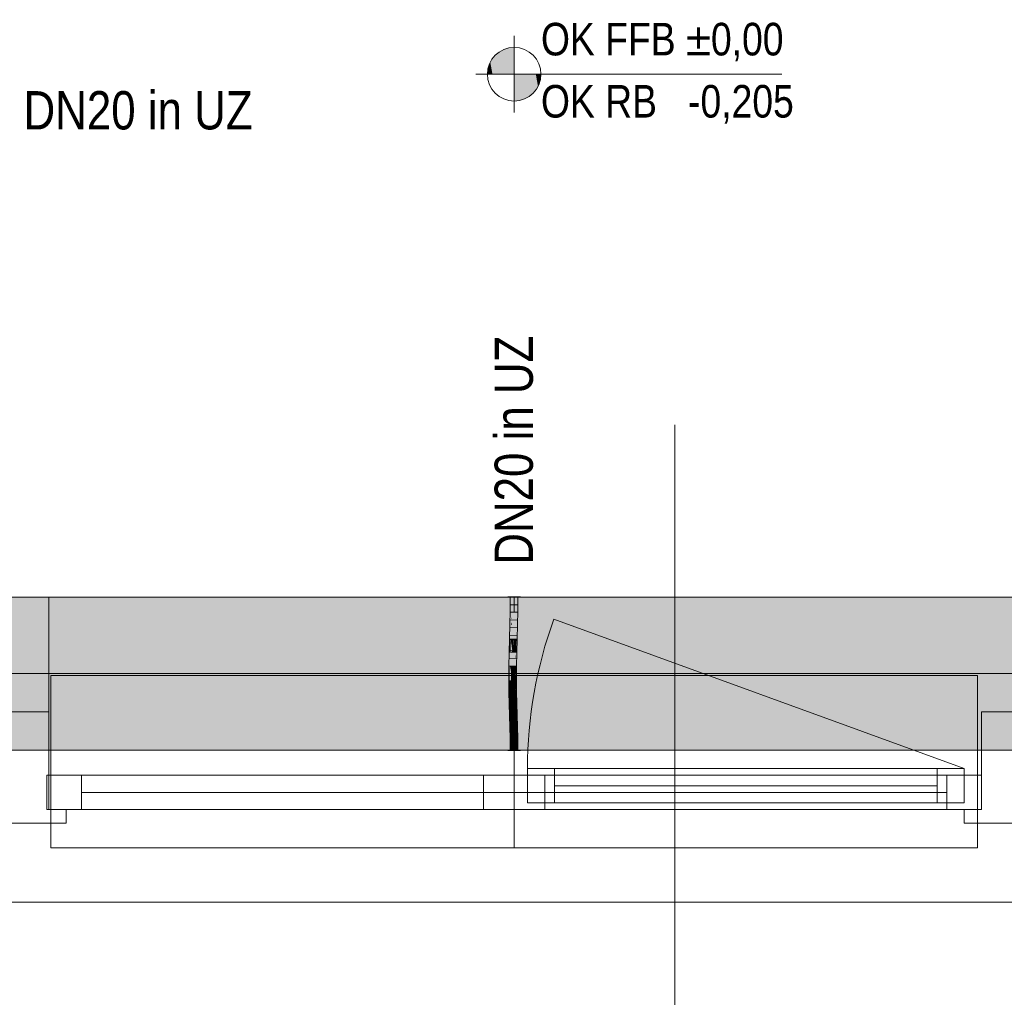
# Model space of a CAD drawing. Extents: x -620 to 300, y 62 to 1162.
# Tile 5 of 93: x -451 to -399, y 203 to 254. Entities that reach past the tile are written whole.
import ezdxf
from ezdxf.lldxf.tags import DXFTag

# ---------------------------------------------------------------- set-up
doc = ezdxf.new("R2010")
doc.units = 0
doc.layers.get('0').update_dxf_attribs({"lineweight": 13})
for name, color, linetype, lineweight, true_color in [('30 -33 Aussenwände- 7 Fassade_ Elemente', 7, 'Continuous', 9, 0x00aacc), ('30 -35 Decken- 1 Konstruktion-Träger- Stahlbeton', 7, 'Continuous', 13, 0x33aa00), ('70 -75 Raumstempel-2 Verweislinie', 7, 'Continuous', 9, 0xff6600), ('E_Leerrohr 20', 7, 'Continuous', 13, 0xcc0099), ('E_Leerrohr 20-Shading', 7, 'Continuous', 13, 0xcc0099), ('iwb_Schraffur_Unterzug', 7, 'Continuous', 5, 0xffffcc)]:
    doc.layers.add(name, color=color, linetype=linetype, lineweight=lineweight, true_color=true_color)
for name, color, linetype, lineweight in [('70 -71 Achsen- 1 Gebäudeachsen', 7, 'STRICHPUNKT2-A06G94JT8I', 18), ('70 -72 Beschriftung- 5 Höhenkoten', 7, 'Continuous', 15), ('Detailelementbeschriftung', 7, 'Continuous', 9)]:
    doc.layers.add(name, color=color, linetype=linetype, lineweight=lineweight)
doc.styles.get("Standard").update_dxf_attribs({"font": 'ARIALN.TTF'})
tags = doc.linetypes.add('fein_strichliert-A06G94JU8I', pattern=[4, 1, -2, 1]).pattern_tags.tags
tags[8:9] = [DXFTag(74, 4), DXFTag(75, 0), DXFTag(340, '0'), DXFTag(46, 0.0), DXFTag(50, 0.0), DXFTag(44, 0.0), DXFTag(45, 0.0)]
tags[6:7] = [DXFTag(74, 4), DXFTag(75, 0), DXFTag(340, '0'), DXFTag(46, 0.0), DXFTag(50, 0.0), DXFTag(44, 0.0), DXFTag(45, 0.0)]
tags[4:5] = [DXFTag(74, 4), DXFTag(75, 0), DXFTag(340, '0'), DXFTag(46, 0.0), DXFTag(50, 0.0), DXFTag(44, 0.0), DXFTag(45, 0.0)]
tags = doc.linetypes.add('STRICHPUNKT2', pattern=[12.7, 6.35, -3.175, 0, -3.175]).pattern_tags.tags
tags[10:11] = [DXFTag(74, 4), DXFTag(75, 0), DXFTag(340, '0'), DXFTag(46, 0.0), DXFTag(50, 0.0), DXFTag(44, 0.0), DXFTag(45, 0.0)]
tags[8:9] = [DXFTag(74, 4), DXFTag(75, 0), DXFTag(340, '0'), DXFTag(46, 0.0), DXFTag(50, 0.0), DXFTag(44, 0.0), DXFTag(45, 0.0)]
tags[6:7] = [DXFTag(74, 4), DXFTag(75, 0), DXFTag(340, '0'), DXFTag(46, 0.0), DXFTag(50, 0.0), DXFTag(44, 0.0), DXFTag(45, 0.0)]
tags[4:5] = [DXFTag(74, 4), DXFTag(75, 0), DXFTag(340, '0'), DXFTag(46, 0.0), DXFTag(50, 0.0), DXFTag(44, 0.0), DXFTag(45, 0.0)]
tags = doc.linetypes.add('STRICHPUNKT2-A06G94JT8I', pattern=[12.7, 6.35, -3.175, 0, -3.175]).pattern_tags.tags
tags[10:11] = [DXFTag(74, 4), DXFTag(75, 0), DXFTag(340, '0'), DXFTag(46, 0.0), DXFTag(50, 0.0), DXFTag(44, 0.0), DXFTag(45, 0.0)]
tags[8:9] = [DXFTag(74, 4), DXFTag(75, 0), DXFTag(340, '0'), DXFTag(46, 0.0), DXFTag(50, 0.0), DXFTag(44, 0.0), DXFTag(45, 0.0)]
tags[6:7] = [DXFTag(74, 4), DXFTag(75, 0), DXFTag(340, '0'), DXFTag(46, 0.0), DXFTag(50, 0.0), DXFTag(44, 0.0), DXFTag(45, 0.0)]
tags[4:5] = [DXFTag(74, 4), DXFTag(75, 0), DXFTag(340, '0'), DXFTag(46, 0.0), DXFTag(50, 0.0), DXFTag(44, 0.0), DXFTag(45, 0.0)]

# ---------------------------------------------------------------- blocks, each defined once
blk = doc.blocks.new('Shading-A06G94IL8I', base_point=(-424.727, 217.878))
at = {"layer": 'E_Leerrohr 20-Shading', "color": 223, "true_color": 0xc67fb4}
for points in [[(-425.019, 223.614), (-425.077, 223.614), (-425.025, 222.891), (-425.084, 222.892)], [(-424.722, 223.614), (-424.736, 223.614), (-424.73, 222.886), (-424.742, 222.887)], [(-424.73, 222.886), (-424.712, 222.886), (-424.722, 223.614), (-424.701, 223.614)], [(-424.691, 223.614), (-424.701, 223.614), (-424.703, 222.886), (-424.712, 222.886)], [(-424.677, 223.614), (-424.691, 223.614), (-424.688, 222.886), (-424.703, 222.886)], [(-424.688, 222.886), (-424.684, 222.886), (-424.677, 223.614)], [(-425.025, 222.891), (-425.084, 222.892), (-425.042, 222.167), (-425.099, 222.169)], [(-425.04, 222.167), (-425.025, 222.891), (-425.042, 222.167)], [(-424.73, 222.886), (-424.742, 222.887), (-424.75, 222.16), (-424.758, 222.16)], [(-424.734, 222.75), (-424.75, 222.16), (-424.749, 222.16)], [(-424.73, 222.886), (-424.734, 222.75), (-424.734, 222.16), (-424.749, 222.16)], [(-424.703, 222.886), (-424.712, 222.886), (-424.726, 222.16), (-424.734, 222.16)], [(-424.73, 222.886), (-424.734, 222.16), (-424.712, 222.886)], [(-424.688, 222.886), (-424.703, 222.886), (-424.714, 222.159), (-424.726, 222.16)], [(-424.714, 222.159), (-424.699, 222.159), (-424.688, 222.886), (-424.684, 222.886)], [(-425.042, 222.167), (-425.099, 222.169), (-425.065, 221.443), (-425.119, 221.444)], [(-425.06, 221.443), (-425.04, 222.167), (-425.065, 221.443), (-425.042, 222.167)], [(-424.75, 222.16), (-424.758, 222.16), (-424.775, 221.435), (-424.777, 221.435)], [(-424.75, 222.16), (-424.775, 221.435), (-424.749, 222.16), (-424.772, 221.435)], [(-424.772, 221.435), (-424.761, 221.435), (-424.749, 222.16), (-424.734, 222.16)], [(-424.726, 222.16), (-424.734, 222.16), (-424.754, 221.435), (-424.761, 221.435)], [(-424.714, 222.159), (-424.726, 222.16), (-424.748, 221.435), (-424.754, 221.435)], [(-424.748, 221.435), (-424.719, 221.434), (-424.714, 222.159), (-424.699, 222.159)], [(-425.126, 221.176), (-425.138, 220.719), (-425.073, 221.176), (-425.073, 221.169)], [(-425.088, 220.718), (-425.082, 220.848), (-425.138, 220.719), (-425.073, 221.169)], [(-425.119, 221.444), (-425.126, 221.176), (-425.065, 221.443), (-425.073, 221.176)], [(-425.079, 220.718), (-425.066, 221.217), (-425.088, 220.718)], [(-425.082, 220.848), (-425.066, 221.217), (-425.073, 221.169)], [(-425.073, 221.169), (-425.066, 221.217), (-425.065, 221.443), (-425.06, 221.443)], [(-424.784, 221.168), (-424.784, 221.174), (-424.796, 220.711)], [(-424.781, 221.141), (-424.784, 221.168), (-424.794, 220.711), (-424.796, 220.711)], [(-424.794, 220.711), (-424.787, 220.711), (-424.781, 221.141), (-424.774, 221.074)], [(-424.772, 221.435), (-424.784, 221.168), (-424.781, 221.141)], [(-424.772, 221.435), (-424.775, 221.435), (-424.784, 221.168), (-424.78, 221.302)], [(-424.775, 221.435), (-424.777, 221.435), (-424.784, 221.174)], [(-424.78, 221.302), (-424.784, 221.174), (-424.784, 221.168)], [(-424.781, 221.141), (-424.774, 221.074), (-424.772, 221.435), (-424.761, 221.435)], [(-424.754, 221.435), (-424.761, 221.435), (-424.77, 221.029), (-424.774, 221.074)], [(-424.767, 221.005), (-424.76, 221.174), (-424.77, 221.029), (-424.764, 221.174)], [(-424.767, 221.005), (-424.738, 220.71), (-424.748, 221.435), (-424.719, 221.434)], [(-424.76, 221.174), (-424.748, 221.435), (-424.764, 221.174), (-424.754, 221.435)], [(-425.088, 220.718), (-425.138, 220.719), (-425.112, 219.991), (-425.151, 219.992)], [(-425.093, 219.991), (-425.079, 220.718), (-425.112, 219.991), (-425.088, 220.718)], [(-424.807, 219.988), (-424.787, 220.711), (-424.81, 219.988), (-424.794, 220.711)], [(-424.794, 220.711), (-424.796, 220.711), (-424.81, 219.988)], [(-424.787, 220.711), (-424.807, 219.988), (-424.793, 220.316), (-424.803, 219.988)], [(-424.78, 220.711), (-424.793, 220.316), (-424.751, 219.987), (-424.802, 219.988)], [(-424.793, 220.316), (-424.78, 220.711), (-424.782, 220.711)], [(-424.787, 220.711), (-424.793, 220.316), (-424.782, 220.711)], [(-424.77, 221.029), (-424.774, 221.074), (-424.782, 220.711), (-424.787, 220.711)], [(-424.767, 221.005), (-424.77, 221.029), (-424.78, 220.711), (-424.782, 220.711)], [(-424.78, 220.711), (-424.738, 220.71), (-424.767, 221.005)], [(-424.78, 220.711), (-424.751, 219.987), (-424.738, 220.71)], [(-424.793, 220.316), (-424.803, 219.988), (-424.802, 219.988)], [(-425.115, 219.459), (-425.112, 219.991), (-425.154, 219.459), (-425.151, 219.992)], [(-425.096, 219.264), (-425.093, 219.991), (-425.117, 219.264), (-425.112, 219.991)], [(-424.807, 219.988), (-424.81, 219.988), (-424.812, 219.463)], [(-424.808, 219.841), (-424.812, 219.463), (-424.811, 219.46)], [(-424.808, 219.45), (-424.806, 219.625), (-424.811, 219.46), (-424.807, 219.625)], [(-424.811, 219.46), (-424.807, 219.625), (-424.81, 219.625)], [(-424.807, 219.625), (-424.808, 219.841), (-424.81, 219.625)], [(-424.807, 219.625), (-424.806, 219.698), (-424.808, 219.841), (-424.807, 219.988)], [(-424.808, 219.45), (-424.807, 219.447), (-424.806, 219.698)], [(-424.807, 219.988), (-424.806, 219.698), (-424.803, 219.988)], [(-424.806, 219.625), (-424.806, 219.698), (-424.807, 219.625)], [(-424.806, 219.625), (-424.807, 219.447), (-424.753, 219.624), (-424.754, 219.266)], [(-424.806, 219.698), (-424.751, 219.987), (-424.802, 219.988)], [(-424.803, 219.988), (-424.806, 219.698), (-424.802, 219.988)], [(-424.751, 219.987), (-424.806, 219.698), (-424.753, 219.624), (-424.806, 219.625)], [(-425.117, 219.264), (-425.115, 219.459), (-425.154, 219.264), (-425.154, 219.459)], [(-425.117, 219.264), (-425.154, 219.264), (-425.103, 218.653), (-425.146, 218.653)], [(-425.088, 218.654), (-425.096, 219.264), (-425.103, 218.653), (-425.117, 219.264)], [(-424.811, 219.46), (-424.812, 219.463), (-424.813, 219.265)], [(-424.808, 219.45), (-424.811, 219.46), (-424.81, 219.265), (-424.813, 219.265)], [(-424.81, 219.265), (-424.809, 219.265), (-424.808, 219.45), (-424.807, 219.447)], [(-424.795, 218.659), (-424.809, 219.265), (-424.805, 218.659), (-424.81, 219.265)], [(-424.809, 219.265), (-424.754, 219.266), (-424.807, 219.447)], [(-424.747, 218.66), (-424.754, 219.266), (-424.795, 218.659), (-424.809, 219.265)], [(-425.103, 218.653), (-425.146, 218.653), (-425.078, 218.044), (-425.132, 218.042)], [(-425.073, 218.044), (-425.088, 218.654), (-425.078, 218.044), (-425.103, 218.653)], [(-424.795, 218.659), (-424.805, 218.659), (-424.77, 218.052), (-424.79, 218.052)], [(-424.732, 218.053), (-424.747, 218.66), (-424.77, 218.052), (-424.795, 218.659)], [(-425.055, 217.435), (-425.066, 217.806), (-425.132, 218.042), (-425.078, 218.044)], [(-425.055, 217.435), (-425.132, 218.042), (-425.113, 217.434)], [(-425.066, 217.806), (-425.073, 218.044), (-425.078, 218.044)], [(-424.77, 218.052), (-424.79, 218.052), (-424.739, 217.445), (-424.772, 217.444)], [(-424.727, 217.878), (-424.732, 218.053), (-424.761, 217.878), (-424.77, 218.052)], [(-424.739, 217.445), (-424.714, 217.445), (-424.761, 217.878), (-424.727, 217.878)], [(-425.055, 217.435), (-425.113, 217.434), (-425.037, 216.827), (-425.096, 216.826)], [(-424.739, 217.445), (-424.772, 217.444), (-424.709, 216.836), (-424.755, 216.834)], [(-424.696, 216.836), (-424.714, 217.445), (-424.709, 216.836), (-424.739, 217.445)], [(-425.037, 216.827), (-425.096, 216.826), (-425.025, 216.22), (-425.083, 216.219)], [(-425.024, 216.22), (-425.037, 216.827), (-425.025, 216.22), (-425.037, 216.827)], [(-424.709, 216.836), (-424.755, 216.834), (-424.686, 216.225), (-424.741, 216.224)], [(-424.683, 216.225), (-424.696, 216.836), (-424.686, 216.225), (-424.709, 216.836)], [(-425.024, 216.22), (-425.083, 216.219), (-425.019, 215.614), (-425.077, 215.614)], [(-424.677, 215.614), (-424.686, 216.225), (-424.736, 215.614), (-424.741, 216.224)], [(-424.677, 215.614), (-424.683, 216.225), (-424.686, 216.225)]]:
    blk.add_solid(points, dxfattribs=at)
at = {"layer": 'E_Leerrohr 20-Shading', "color": 231, "true_color": 0xe17fc9}
for points in [[(-424.985, 223.614), (-425.019, 223.614), (-424.977, 222.89), (-425.025, 222.891)], [(-424.956, 222.89), (-424.961, 223.614), (-424.977, 222.89), (-424.985, 223.614)], [(-424.912, 222.889), (-424.912, 223.614), (-424.956, 222.89), (-424.961, 223.614)], [(-424.884, 222.889), (-424.877, 223.614), (-424.912, 222.889), (-424.912, 223.614)], [(-424.877, 223.614), (-424.884, 222.889), (-424.879, 222.889)], [(-424.873, 222.889), (-424.877, 223.614), (-424.879, 222.889)], [(-424.742, 222.887), (-424.736, 223.614), (-424.873, 222.889), (-424.877, 223.614)], [(-424.975, 222.166), (-424.977, 222.89), (-425.038, 222.289), (-425.021, 222.891)], [(-425.021, 222.891), (-425.025, 222.891), (-425.038, 222.289)], [(-424.956, 222.165), (-424.956, 222.89), (-424.975, 222.166), (-424.977, 222.89)], [(-424.956, 222.165), (-424.912, 222.889), (-424.956, 222.89)], [(-424.956, 222.165), (-424.92, 222.164), (-424.912, 222.889), (-424.913, 222.75)], [(-424.92, 222.164), (-424.917, 222.164), (-424.913, 222.75)], [(-424.899, 222.164), (-424.884, 222.889), (-424.917, 222.164), (-424.912, 222.889)], [(-424.873, 222.889), (-424.884, 222.889), (-424.862, 222.163), (-424.899, 222.164)], [(-424.758, 222.16), (-424.742, 222.887), (-424.862, 222.163), (-424.873, 222.889)], [(-424.975, 222.166), (-425.04, 222.167), (-424.974, 221.441), (-425.06, 221.443)], [(-424.975, 222.166), (-425.038, 222.289), (-425.04, 222.167)], [(-424.958, 221.44), (-424.956, 222.165), (-424.974, 221.441), (-424.975, 222.166)], [(-424.958, 221.44), (-424.932, 221.439), (-424.956, 222.165), (-424.92, 222.164)], [(-424.932, 221.439), (-424.923, 221.439), (-424.92, 222.164), (-424.917, 222.164)], [(-424.919, 221.439), (-424.899, 222.164), (-424.923, 221.439), (-424.917, 222.164)], [(-424.758, 222.16), (-424.899, 222.164), (-424.777, 221.435), (-424.919, 221.439)], [(-425.066, 221.217), (-425.079, 220.718), (-425.057, 220.717)], [(-424.973, 220.815), (-425.06, 221.443), (-425.057, 220.717), (-425.066, 221.217)], [(-424.973, 220.926), (-425.06, 221.443), (-424.973, 220.815)], [(-424.974, 221.441), (-425.06, 221.443), (-424.973, 220.926)], [(-424.958, 221.44), (-424.974, 221.441), (-424.959, 220.842), (-424.973, 220.926)], [(-424.958, 221.44), (-424.959, 220.842), (-424.932, 221.439), (-424.935, 221.248)], [(-424.935, 221.248), (-424.959, 220.842), (-424.942, 220.743)], [(-424.923, 221.439), (-424.935, 221.248), (-424.938, 220.714), (-424.942, 220.743)], [(-424.924, 221.303), (-424.923, 221.439), (-424.938, 220.714)], [(-424.926, 221.175), (-424.924, 221.303), (-424.938, 220.714)], [(-424.926, 221.175), (-424.938, 220.714), (-424.923, 221.175), (-424.934, 220.714)], [(-424.935, 221.248), (-424.923, 221.439), (-424.932, 221.439)], [(-424.934, 220.714), (-424.895, 220.713), (-424.923, 221.175), (-424.891, 221.175)], [(-424.926, 221.175), (-424.919, 221.439), (-424.923, 221.439)], [(-424.784, 221.174), (-424.777, 221.435), (-424.926, 221.175), (-424.919, 221.439)], [(-424.891, 221.175), (-424.895, 220.713), (-424.843, 221.174), (-424.835, 220.712)], [(-424.835, 220.712), (-424.796, 220.711), (-424.843, 221.174), (-424.784, 221.174)], [(-425.057, 220.717), (-425.079, 220.718), (-425.047, 219.991), (-425.093, 219.991)], [(-424.973, 220.815), (-425.057, 220.717), (-424.973, 220.715)], [(-425.047, 219.991), (-424.969, 219.99), (-425.057, 220.717), (-424.973, 220.715)], [(-424.959, 220.842), (-424.973, 220.926), (-424.959, 220.715), (-424.973, 220.815)], [(-424.959, 220.715), (-424.973, 220.815), (-424.973, 220.715)], [(-424.969, 219.99), (-424.958, 219.99), (-424.973, 220.715), (-424.959, 220.715)], [(-424.959, 220.842), (-424.959, 220.715), (-424.942, 220.743), (-424.943, 220.714)], [(-424.958, 219.99), (-424.951, 219.99), (-424.959, 220.715), (-424.943, 220.714)], [(-424.951, 219.99), (-424.938, 220.714), (-424.943, 220.714)], [(-424.934, 220.714), (-424.938, 220.714), (-424.948, 219.99), (-424.951, 219.99)], [(-424.899, 219.989), (-424.895, 220.713), (-424.948, 219.99), (-424.934, 220.714)], [(-424.943, 220.714), (-424.938, 220.714), (-424.942, 220.743)], [(-424.899, 219.989), (-424.825, 219.988), (-424.895, 220.713), (-424.835, 220.712)], [(-424.825, 219.988), (-424.81, 219.988), (-424.835, 220.712), (-424.796, 220.711)], [(-425.096, 219.264), (-425.045, 219.265), (-425.093, 219.991), (-425.046, 219.748)], [(-425.093, 219.991), (-425.046, 219.748), (-425.047, 219.991)], [(-425.047, 219.991), (-425.046, 219.748), (-424.969, 219.99), (-424.969, 219.96)], [(-424.965, 219.628), (-424.969, 219.96), (-425.024, 219.629), (-425.046, 219.748)], [(-425.046, 219.748), (-425.045, 219.265), (-424.961, 219.298), (-424.96, 219.265)], [(-424.961, 219.298), (-424.965, 219.628), (-425.024, 219.629)], [(-424.969, 219.96), (-424.958, 219.99), (-424.969, 219.99)], [(-424.956, 219.628), (-424.958, 219.99), (-424.965, 219.628), (-424.969, 219.96)], [(-424.954, 219.265), (-424.956, 219.628), (-424.961, 219.298), (-424.965, 219.628)], [(-424.958, 219.99), (-424.954, 219.265), (-424.954, 219.461)], [(-424.954, 219.461), (-424.951, 219.99), (-424.958, 219.99)], [(-424.9, 219.462), (-424.899, 219.989), (-424.954, 219.461), (-424.951, 219.99)], [(-424.9, 219.462), (-424.823, 219.462), (-424.899, 219.989), (-424.825, 219.988)], [(-424.823, 219.462), (-424.812, 219.463), (-424.825, 219.988), (-424.81, 219.988)], [(-425.045, 219.265), (-425.096, 219.264), (-425.05, 218.654), (-425.088, 218.654)], [(-425.05, 218.654), (-424.948, 218.656), (-425.045, 219.265), (-424.96, 219.265)], [(-424.96, 219.265), (-424.954, 219.265), (-424.961, 219.298)], [(-424.948, 218.656), (-424.947, 218.656), (-424.96, 219.265), (-424.954, 219.265)], [(-424.954, 219.265), (-424.935, 219.265), (-424.954, 219.461), (-424.933, 219.461)], [(-424.935, 219.265), (-424.954, 219.265), (-424.933, 218.657), (-424.947, 218.656)], [(-424.935, 219.265), (-424.9, 219.265), (-424.933, 219.461), (-424.9, 219.462)], [(-424.898, 218.657), (-424.9, 219.265), (-424.933, 218.657), (-424.935, 219.265)], [(-424.823, 219.462), (-424.9, 219.462), (-424.825, 219.265), (-424.9, 219.265)], [(-424.9, 219.265), (-424.898, 218.657), (-424.825, 219.265), (-424.841, 218.658)], [(-424.841, 218.658), (-424.828, 218.659), (-424.825, 219.265), (-424.823, 219.265)], [(-424.828, 218.659), (-424.805, 218.659), (-424.823, 219.265), (-424.813, 219.265)], [(-424.823, 219.462), (-424.825, 219.265), (-424.823, 219.369)], [(-424.825, 219.265), (-424.823, 219.265), (-424.823, 219.369)], [(-424.823, 219.265), (-424.813, 219.265), (-424.823, 219.462), (-424.812, 219.463)], [(-425.05, 218.654), (-425.088, 218.654), (-425.061, 218.044), (-425.073, 218.044)], [(-424.932, 218.048), (-424.947, 218.656), (-425.061, 218.044), (-425.05, 218.654)], [(-424.898, 218.657), (-424.947, 218.656), (-424.893, 218.049), (-424.932, 218.048)], [(-424.893, 218.049), (-424.839, 218.05), (-424.898, 218.657), (-424.828, 218.659)], [(-424.839, 218.05), (-424.79, 218.052), (-424.828, 218.659), (-424.805, 218.659)], [(-425.061, 218.044), (-425.073, 218.044), (-425.066, 217.806)], [(-424.927, 217.877), (-424.932, 218.048), (-425.064, 217.875), (-425.061, 218.044)], [(-424.893, 218.049), (-424.932, 218.048), (-424.888, 217.44), (-424.914, 217.439)], [(-424.888, 217.44), (-424.852, 217.441), (-424.893, 218.049), (-424.839, 218.05)], [(-424.852, 217.441), (-424.772, 217.444), (-424.839, 218.05), (-424.79, 218.052)], [(-425.064, 217.875), (-425.066, 217.806), (-425.032, 217.876), (-425.032, 217.723)], [(-425.055, 217.435), (-425.03, 217.436), (-425.066, 217.806), (-425.032, 217.723)], [(-425.032, 217.723), (-424.914, 217.439), (-425.032, 217.876), (-424.927, 217.877)], [(-425.03, 217.436), (-424.914, 217.439), (-425.032, 217.723)], [(-425.03, 217.436), (-425.055, 217.435), (-425.028, 216.828), (-425.037, 216.827)], [(-424.896, 216.831), (-424.914, 217.439), (-425.028, 216.828), (-425.03, 217.436)], [(-424.888, 217.44), (-424.914, 217.439), (-424.883, 216.831), (-424.896, 216.831)], [(-424.883, 216.831), (-424.864, 216.832), (-424.888, 217.44), (-424.852, 217.441)], [(-424.864, 216.832), (-424.755, 216.834), (-424.852, 217.441), (-424.772, 217.444)], [(-425.028, 216.828), (-425.037, 216.827), (-425.024, 216.22)], [(-424.883, 216.222), (-424.896, 216.831), (-425.024, 216.22), (-425.028, 216.828)], [(-424.883, 216.831), (-424.896, 216.831), (-424.879, 216.222), (-424.883, 216.222)], [(-424.741, 216.224), (-424.755, 216.834), (-424.879, 216.222), (-424.883, 216.831)], [(-424.883, 216.222), (-425.024, 216.22), (-424.877, 215.614), (-425.019, 215.614)], [(-424.741, 216.224), (-424.883, 216.222), (-424.736, 215.614), (-424.877, 215.614)]]:
    blk.add_solid(points, dxfattribs=at)
blk = doc.blocks.new('Shading-A06G94IN8I', base_point=(-424.771, 222.826))
at = {"layer": 'E_Leerrohr 20-Shading', "color": 213, "true_color": 0xd67fc0}
for points in [[(-425.018, 223.626), (-425.207, 223.626), (-425.018, 223.614), (-425.207, 223.614)], [(-425.077, 223.614), (-425.077, 222.826), (-424.898, 223.614), (-424.896, 222.826)], [(-424.99, 223.626), (-425.018, 223.626), (-424.99, 223.614), (-425.018, 223.614)], [(-424.969, 223.626), (-424.99, 223.626), (-424.969, 223.614), (-424.99, 223.614)], [(-424.967, 223.614), (-424.967, 223.626), (-424.969, 223.614), (-424.969, 223.626)], [(-424.965, 223.626), (-424.967, 223.626), (-424.965, 223.614), (-424.967, 223.614)], [(-424.965, 223.614), (-424.877, 223.614), (-424.965, 223.626), (-424.877, 223.626)], [(-424.877, 223.614), (-424.898, 223.614), (-424.877, 223.182), (-424.878, 223.036)], [(-424.878, 223.036), (-424.898, 223.614), (-424.88, 222.826), (-424.896, 222.826)], [(-424.878, 223.036), (-424.877, 223.009), (-424.877, 223.182)], [(-424.667, 223.626), (-424.877, 223.626), (-424.667, 223.614), (-424.877, 223.614)], [(-424.828, 223.614), (-424.877, 223.614), (-424.874, 222.826), (-424.877, 223.009)], [(-424.828, 223.614), (-424.874, 222.826), (-424.833, 222.826)], [(-424.828, 223.614), (-424.833, 222.826), (-424.759, 223.614), (-424.771, 222.826)], [(-424.771, 222.826), (-424.677, 222.826), (-424.759, 223.614), (-424.677, 223.614)], [(-424.662, 223.626), (-424.667, 223.626), (-424.662, 223.614), (-424.667, 223.614)], [(-424.606, 223.614), (-424.606, 223.626), (-424.662, 223.614), (-424.662, 223.626)], [(-424.606, 223.614), (-424.547, 223.614), (-424.606, 223.626), (-424.547, 223.626)], [(-424.877, 223.009), (-424.878, 223.036), (-424.879, 222.826), (-424.88, 222.826)], [(-424.879, 222.826), (-424.877, 222.826), (-424.877, 223.009)], [(-424.877, 223.009), (-424.877, 222.826), (-424.874, 222.826)]]:
    blk.add_solid(points, dxfattribs=at)
blk = doc.blocks.new('Shading-A06G94IP8I', base_point=(-424.677, 215.614))
at = {"layer": 'E_Leerrohr 20-Shading', "color": 213, "true_color": 0xd67fc0}
for points in [[(-424.877, 215.614), (-424.879, 216.402), (-425.077, 215.614), (-425.077, 216.402)], [(-424.877, 215.614), (-424.877, 216.402), (-424.879, 216.402)], [(-424.677, 215.614), (-424.677, 216.402), (-424.877, 215.614), (-424.873, 216.402)], [(-424.873, 216.402), (-424.877, 216.402), (-424.877, 215.614)], [(-424.969, 215.614), (-425.207, 215.614), (-424.969, 215.602), (-425.207, 215.602)], [(-424.877, 215.602), (-424.877, 215.614), (-424.969, 215.602), (-424.969, 215.614)], [(-424.655, 215.614), (-424.877, 215.614), (-424.656, 215.602), (-424.877, 215.602)], [(-424.547, 215.602), (-424.547, 215.614), (-424.656, 215.602), (-424.655, 215.614)]]:
    blk.add_solid(points, dxfattribs=at)
blk = doc.blocks.new('Referenz-A06G94JV8I')
at = {"layer": '30 -33 Aussenwände- 7 Fassade_ Elemente', "color": 0, "linetype": 'Continuous', "lineweight": -2, "ltscale": 0.13}
for p, q in [((-295.777, 223.614), (-451.577, 223.614)), ((-451.577, 223.614), (-449.177, 223.614)), ((-449.177, 223.614), (-449.177, 217.614)), ((-449.177, 217.614), (-451.577, 217.614)), ((-449.177, 212.514), (-449.177, 217.614)), ((-400.477, 217.614), (-400.477, 212.514)), ((-398.077, 217.614), (-400.477, 217.614)), ((-424.177, 214.664), (-422.777, 214.664)), ((-424.177, 212.864), (-424.177, 214.664)), ((-424.177, 212.864), (-424.177, 214.664)), ((-424.177, 214.664), (-401.377, 214.664)), ((-422.777, 214.664), (-422.777, 212.864)), ((-402.777, 212.864), (-402.777, 214.664)), ((-402.777, 214.664), (-401.377, 214.664)), ((-401.377, 214.664), (-401.377, 212.864)), ((-401.377, 214.664), (-401.377, 212.864)), ((-449.277, 214.314), (-447.477, 214.314)), ((-449.277, 212.514), (-449.277, 214.314)), ((-449.277, 212.514), (-449.277, 214.314)), ((-449.277, 214.314), (-424.877, 214.314)), ((-447.477, 214.314), (-447.477, 212.514)), ((-426.477, 212.514), (-426.477, 214.314)), ((-426.477, 214.314), (-424.877, 214.314)), ((-424.877, 212.514), (-424.877, 214.314)), ((-424.877, 214.314), (-423.277, 214.314)), ((-424.877, 214.314), (-400.477, 214.314)), ((-424.877, 212.514), (-424.877, 214.314)), ((-423.277, 214.314), (-423.277, 212.514)), ((-402.277, 214.314), (-400.477, 214.314)), ((-402.277, 212.514), (-402.277, 214.314)), ((-400.477, 214.314), (-400.477, 212.514)), ((-400.477, 214.314), (-400.477, 212.514)), ((-426.477, 213.414), (-447.477, 213.414)), ((-422.777, 213.764), (-402.777, 213.764)), ((-447.477, 212.514), (-449.277, 212.514)), ((-424.877, 212.514), (-449.277, 212.514)), ((-448.277, 212.514), (-449.177, 212.514)), ((-448.277, 211.814), (-448.277, 212.514)), ((-424.877, 212.514), (-426.477, 212.514)), ((-423.277, 212.514), (-424.877, 212.514)), ((-400.477, 212.514), (-424.877, 212.514)), ((-401.377, 212.864), (-424.177, 212.864)), ((-422.777, 212.864), (-424.177, 212.864)), ((-401.377, 212.864), (-402.777, 212.864)), ((-400.477, 212.514), (-402.277, 212.514)), ((-400.477, 212.514), (-401.377, 212.514)), ((-401.377, 212.514), (-401.377, 211.814)), ((-451.577, 211.814), (-448.277, 211.814)), ((-401.377, 211.814), (-397.177, 211.814)), ((-454.777, 207.674), (-448.277, 207.674)), ((-448.277, 207.674), (-292.577, 207.674))]:
    blk.add_line(p, q, dxfattribs=at)
at = {"layer": '30 -33 Aussenwände- 7 Fassade_ Elemente', "color": 0, "linetype": 'fein_strichliert-A06G94JU8I', "lineweight": -2, "ltscale": 0.13}
blk.add_line((-401.377, 214.664), (-422.802, 222.462), dxfattribs=at)
at = {"layer": '30 -33 Aussenwände- 7 Fassade_ Elemente', "color": 0, "lineweight": -2}
for p, q in [((-424.877, 219.514), (-449.077, 219.514)), ((-449.077, 219.514), (-449.077, 214.314)), ((-400.677, 219.514), (-449.077, 219.514)), ((-400.677, 219.514), (-424.877, 219.514)), ((-424.877, 214.314), (-424.877, 219.514)), ((-400.677, 214.314), (-400.677, 219.514)), ((-424.177, 214.664), (-422.777, 214.664)), ((-424.177, 214.664), (-424.177, 212.864)), ((-422.777, 214.664), (-422.777, 212.864)), ((-422.777, 214.664), (-402.777, 214.664)), ((-402.777, 214.664), (-401.377, 214.664)), ((-402.777, 212.864), (-402.777, 214.664)), ((-401.377, 214.664), (-401.377, 212.864)), ((-447.477, 214.314), (-449.077, 214.314)), ((-449.077, 214.314), (-449.077, 212.514)), ((-447.477, 214.314), (-426.477, 214.314)), ((-447.477, 214.314), (-402.277, 214.314)), ((-447.477, 212.514), (-447.477, 214.314)), ((-426.477, 214.314), (-426.477, 212.514)), ((-426.477, 214.314), (-424.877, 214.314)), ((-423.277, 214.314), (-424.877, 214.314)), ((-424.877, 214.314), (-424.877, 212.514)), ((-423.277, 212.514), (-423.277, 214.314)), ((-402.277, 214.314), (-400.677, 214.314)), ((-402.277, 214.314), (-402.277, 212.514)), ((-400.677, 214.314), (-400.677, 212.514)), ((-447.477, 213.414), (-426.477, 213.414)), ((-447.477, 213.414), (-402.277, 213.414)), ((-402.777, 213.764), (-422.777, 213.764)), ((-449.077, 212.514), (-447.477, 212.514)), ((-449.077, 210.514), (-449.077, 212.514)), ((-402.277, 212.514), (-447.477, 212.514)), ((-426.477, 212.514), (-447.477, 212.514)), ((-424.877, 212.514), (-426.477, 212.514)), ((-424.877, 212.514), (-423.277, 212.514)), ((-424.877, 212.514), (-424.877, 210.514)), ((-422.777, 212.864), (-424.177, 212.864)), ((-402.277, 212.514), (-423.277, 212.514)), ((-402.777, 212.864), (-422.777, 212.864)), ((-401.377, 212.864), (-402.777, 212.864)), ((-400.677, 212.514), (-402.277, 212.514)), ((-400.677, 212.514), (-400.677, 210.514)), ((-424.877, 210.514), (-449.077, 210.514)), ((-400.677, 210.514), (-449.077, 210.514)), ((-400.677, 210.514), (-424.877, 210.514))]:
    blk.add_line(p, q, dxfattribs=at)
at = {"layer": '30 -33 Aussenwände- 7 Fassade_ Elemente', "color": 0, "linetype": 'fein_strichliert-A06G94JU8I', "lineweight": -2, "ltscale": 0.13}
blk.add_ellipse((-401.377, 214.664), major_axis=(-21.425, 7.798), ratio=1, start_param=0, end_param=0.349066, dxfattribs=at)
at = {"layer": '30 -35 Decken- 1 Konstruktion-Träger- Stahlbeton', "color": 0, "linetype": 'fein_strichliert-A06G94JU8I', "lineweight": -2, "ltscale": 0.13}
for p, q in [((-452.177, 223.614), (34.823, 223.614)), ((-452.177, 215.614), (34.823, 215.614))]:
    blk.add_line(p, q, dxfattribs=at)
at = {"layer": '70 -71 Achsen- 1 Gebäudeachsen', "color": 0, "linetype": 'STRICHPUNKT2-A06G94JT8I', "lineweight": -2, "ltscale": 0.13}
blk.add_line((-539.606, 219.614), (75.163, 219.614), dxfattribs=at)
at = {"layer": '70 -72 Beschriftung- 5 Höhenkoten', "color": 0, "linetype": 'Continuous', "lineweight": -2, "ltscale": 0.13}
for p, q in [((-424.877, 248.914), (-424.877, 252.914)), ((-424.877, 250.914), (-424.877, 252.314)), ((-424.877, 252.314), (-424.877, 250.914)), ((-426.877, 250.914), (-410.904, 250.914)), ((-424.877, 250.914), (-426.277, 250.914)), ((-426.277, 250.914), (-424.877, 250.914)), ((-424.877, 249.514), (-424.877, 250.914)), ((-423.477, 250.914), (-424.877, 250.914)), ((-424.877, 250.914), (-424.877, 249.514)), ((-424.877, 250.914), (-423.477, 250.914))]:
    blk.add_line(p, q, dxfattribs=at)
for major_axis in [(0, 1.4), (1.4, 0), (-1.4, 0), (0, -1.4)]:
    blk.add_ellipse((-424.877, 250.914), major_axis=major_axis, ratio=1, start_param=0, end_param=1.570796, dxfattribs=at)
at = {"layer": '70 -72 Beschriftung- 5 Höhenkoten', "color": 0, "lineweight": -2}
for points in [[(-425.7, 250.914), (-425.867, 251.904), (-425.7, 252.046)], [(-425.513, 250.914), (-425.7, 252.046), (-425.513, 252.161)], [(-425.7, 250.914), (-425.7, 252.046), (-425.513, 250.914)], [(-425.31, 250.914), (-425.513, 252.161), (-425.31, 252.245)], [(-425.513, 250.914), (-425.513, 252.161), (-425.31, 250.914)], [(-425.096, 250.914), (-425.31, 252.245), (-425.096, 252.296)], [(-425.31, 250.914), (-425.31, 252.245), (-425.096, 250.914)], [(-424.877, 250.914), (-425.096, 252.296), (-424.877, 252.314)], [(-425.096, 250.914), (-425.096, 252.296), (-424.877, 250.914)], [(-426.125, 250.914), (-426.209, 251.346), (-426.125, 251.549)], [(-426.01, 250.914), (-426.125, 251.549), (-426.01, 251.737)], [(-426.125, 250.914), (-426.125, 251.549), (-426.01, 250.914)], [(-425.867, 250.914), (-426.01, 251.737), (-425.867, 251.904)], [(-426.01, 250.914), (-426.01, 251.737), (-425.867, 250.914)], [(-425.867, 250.914), (-425.867, 251.904), (-425.7, 250.914)], [(-426.26, 250.914), (-426.277, 250.914), (-426.26, 251.133)], [(-426.209, 250.914), (-426.26, 251.133), (-426.209, 251.346)], [(-426.26, 250.914), (-426.26, 251.133), (-426.209, 250.914)], [(-426.209, 250.914), (-426.209, 251.346), (-426.125, 250.914)], [(-424.877, 249.514), (-424.877, 250.914), (-424.658, 249.531)], [(-424.658, 249.531), (-424.877, 250.914), (-424.658, 250.914)], [(-424.658, 249.531), (-424.658, 250.914), (-424.445, 249.582)], [(-424.445, 249.582), (-424.658, 250.914), (-424.445, 250.914)], [(-424.445, 249.582), (-424.445, 250.914), (-424.242, 249.666)], [(-424.242, 249.666), (-424.445, 250.914), (-424.242, 250.914)], [(-424.242, 249.666), (-424.242, 250.914), (-424.054, 249.781)], [(-424.054, 249.781), (-424.242, 250.914), (-424.054, 250.914)], [(-424.054, 249.781), (-424.054, 250.914), (-423.887, 249.924)], [(-423.887, 249.924), (-424.054, 250.914), (-423.887, 250.914)], [(-423.887, 249.924), (-423.887, 250.914), (-423.745, 250.091)], [(-423.745, 250.091), (-423.887, 250.914), (-423.745, 250.914)], [(-423.745, 250.091), (-423.745, 250.914), (-423.63, 250.278)], [(-423.63, 250.278), (-423.745, 250.914), (-423.63, 250.914)], [(-423.63, 250.278), (-423.63, 250.914), (-423.546, 250.481)], [(-423.546, 250.481), (-423.63, 250.914), (-423.546, 250.914)], [(-423.546, 250.481), (-423.546, 250.914), (-423.495, 250.695)], [(-423.495, 250.695), (-423.546, 250.914), (-423.495, 250.914)], [(-423.495, 250.695), (-423.495, 250.914), (-423.477, 250.914)]]:
    blk.add_solid(points, dxfattribs=at)
at = {"layer": '70 -75 Raumstempel-2 Verweislinie', "color": 0, "linetype": 'Continuous', "lineweight": -2, "ltscale": 0.13}
blk.add_line((-416.492, 232.614), (-416.492, 176.668), dxfattribs=at)
at = {"layer": '70 -72 Beschriftung- 5 Höhenkoten', "color": 0, "linetype": 'Continuous', "lineweight": -2, "ltscale": 0.13, "char_height": 1.7, "attachment_point": 1}
for s, insert in [('{\\fArial Narrow;OK FFB ±0,00}', (-423.477, 253.599)), ('{\\fArial Narrow;OK RB   -0,205}', (-423.477, 250.353))]:
    blk.add_mtext(s, dxfattribs=dict(at, insert=insert))
blk = doc.blocks.new('Referenz-A06G94JX8I')
at = {"layer": 'iwb_Schraffur_Unterzug', "linetype": 'Continuous', "ltscale": 0.13}
for points in [[(-539.606, 223.614), (75.163, 223.614), (75.163, 221.683)], [(-539.606, 223.614), (75.163, 221.683), (-539.606, 220.433)], [(-452.176, 223.614), (75.163, 223.614), (75.163, 219.318)], [(-452.176, 223.614), (75.163, 219.318), (75.163, 215.614)], [(-452.176, 223.614), (75.163, 215.614), (-452.176, 215.614)], [(-539.606, 220.433), (75.163, 221.683), (75.163, 217.544)], [(-539.606, 220.433), (75.163, 217.544), (-539.606, 218.794)], [(-539.606, 218.794), (75.163, 217.544), (75.163, 215.614)], [(-539.606, 218.794), (75.163, 215.614), (-539.606, 215.614)]]:
    blk.add_solid(points, dxfattribs=at)
blk = doc.blocks.new('Enddeckel-A06G94RZ8I')
at = {"color": 0, "linetype": 'ByBlock', "lineweight": -2, "ltscale": 0.13}
for p, q in [((-425.077, 216.402), (-425.077, 215.614)), ((-424.96, 216.402), (-425.077, 216.402)), ((-424.795, 216.402), (-424.96, 216.402)), ((-424.677, 216.402), (-424.795, 216.402)), ((-424.677, 215.614), (-424.677, 216.402)), ((-425.207, 215.614), (-425.207, 215.602)), ((-425.014, 215.614), (-425.207, 215.614)), ((-425.014, 215.602), (-425.207, 215.602)), ((-424.96, 215.614), (-425.077, 215.614)), ((-424.741, 215.614), (-425.014, 215.614)), ((-424.741, 215.602), (-425.014, 215.602)), ((-424.795, 215.614), (-424.96, 215.614)), ((-424.677, 215.614), (-424.795, 215.614)), ((-424.547, 215.614), (-424.741, 215.614)), ((-424.547, 215.602), (-424.741, 215.602)), ((-424.547, 215.602), (-424.547, 215.614))]:
    blk.add_line(p, q, dxfattribs=at)
at = {"color": 0, "linetype": 'STRICHPUNKT2', "lineweight": 5, "ltscale": 0.13}
blk.add_line((-424.877, 215.614), (-424.877, 216.402), dxfattribs=at)
blk = doc.blocks.new('Enddeckel-A06G94S18I')
at = {"color": 0, "linetype": 'ByBlock', "lineweight": -2, "ltscale": 0.13}
for p, q in [((-425.207, 223.626), (-425.207, 223.614)), ((-425.207, 223.626), (-425.014, 223.626)), ((-425.207, 223.614), (-425.014, 223.614)), ((-425.077, 223.614), (-425.077, 222.826)), ((-425.077, 223.614), (-424.96, 223.614)), ((-425.014, 223.626), (-424.741, 223.626)), ((-425.014, 223.614), (-424.741, 223.614)), ((-424.96, 223.614), (-424.795, 223.614)), ((-424.795, 223.614), (-424.677, 223.614)), ((-424.741, 223.626), (-424.547, 223.626)), ((-424.741, 223.614), (-424.547, 223.614)), ((-424.677, 222.826), (-424.677, 223.614)), ((-424.547, 223.614), (-424.547, 223.626)), ((-425.077, 222.826), (-424.96, 222.826)), ((-424.96, 222.826), (-424.795, 222.826)), ((-424.795, 222.826), (-424.677, 222.826))]:
    blk.add_line(p, q, dxfattribs=at)
at = {"color": 0, "linetype": 'STRICHPUNKT2', "lineweight": 5, "ltscale": 0.13}
blk.add_line((-424.877, 223.614), (-424.877, 222.826), dxfattribs=at)
blk = doc.blocks.new('Flexrohr-A06G94S38I')
at = {"color": 0, "linetype": 'ByBlock', "lineweight": -2, "ltscale": 0.13}
for p, q in [((-425.077, 223.614), (-425.084, 222.892)), ((-425.077, 223.614), (-424.677, 223.614)), ((-425.069, 223.215), (-424.693, 223.212)), ((-424.677, 223.614), (-424.684, 222.886)), ((-425.084, 222.892), (-425.099, 222.169)), ((-425.073, 222.817), (-424.697, 222.811)), ((-424.684, 222.886), (-424.699, 222.159)), ((-425.099, 222.169), (-425.119, 221.444)), ((-425.082, 222.418), (-424.706, 222.41)), ((-424.699, 222.159), (-424.719, 221.434)), ((-425.091, 222.019), (-424.715, 222.009)), ((-425.119, 221.444), (-425.138, 220.719)), ((-425.112, 221.219), (-424.737, 221.209)), ((-425.102, 221.619), (-424.726, 221.609)), ((-424.719, 221.434), (-424.738, 220.71)), ((-425.138, 220.719), (-425.151, 219.992)), ((-425.123, 220.819), (-424.747, 220.81)), ((-424.738, 220.71), (-424.751, 219.987)), ((-425.131, 220.418), (-424.755, 220.411)), ((-425.151, 219.992), (-425.154, 219.264)), ((-425.141, 219.615), (-424.765, 219.614)), ((-425.139, 220.017), (-424.763, 220.012)), ((-424.751, 219.987), (-424.754, 219.266)), ((-425.154, 219.264), (-425.146, 218.653)), ((-425.142, 219.214), (-424.766, 219.215)), ((-424.754, 219.266), (-424.747, 218.66)), ((-425.146, 218.653), (-425.132, 218.042)), ((-425.137, 218.812), (-424.761, 218.817)), ((-424.747, 218.66), (-424.732, 218.053)), ((-425.132, 218.042), (-425.113, 217.434)), ((-425.129, 218.41), (-424.753, 218.419)), ((-424.732, 218.053), (-424.714, 217.445)), ((-425.119, 218.01), (-424.743, 218.02)), ((-425.107, 217.61), (-424.731, 217.62)), ((-425.113, 217.434), (-425.096, 216.826)), ((-425.095, 217.21), (-424.719, 217.22)), ((-424.714, 217.445), (-424.696, 216.836)), ((-425.096, 216.826), (-425.083, 216.219)), ((-425.084, 216.811), (-424.708, 216.82)), ((-424.696, 216.836), (-424.683, 216.225)), ((-425.083, 216.219), (-425.077, 215.614)), ((-425.075, 216.412), (-424.699, 216.419)), ((-425.069, 216.013), (-424.693, 216.017)), ((-424.683, 216.225), (-424.677, 215.614)), ((-425.077, 215.614), (-424.677, 215.614)), ((-425.065, 215.615), (-424.689, 215.615))]:
    blk.add_line(p, q, dxfattribs=at)
blk = doc.blocks.new('Einzeiliger Text-A06G94S58I')
at = {"color": 0, "lineweight": -2, "insert": (-425.897, 225.302), "char_height": 2, "attachment_point": 1, "rotation": 90}
blk.add_mtext('{\\fArial Narrow;DN20 in UZ}', dxfattribs=at)
blk = doc.blocks.new('Einzeiliger Text-A06G94SD8I')
at = {"color": 0, "lineweight": -2, "insert": (-450.501, 250.033), "char_height": 2, "attachment_point": 1}
blk.add_mtext('{\\fArial Narrow;DN20 in UZ}', dxfattribs=at)

msp = doc.modelspace()

# ---------------------------------------------------------------- block references
at = {"color": 8, "lineweight": 13, "ltscale": 0.13, "true_color": 0x808080}
msp.add_blockref('Referenz-A06G94JV8I', (0, 0), dxfattribs=at)
at = {"color": 8, "lineweight": 25, "ltscale": 0.25, "true_color": 0x808080}
msp.add_blockref('Referenz-A06G94JX8I', (0, 0), dxfattribs=at)
at = {"layer": 'Detailelementbeschriftung', "ltscale": 0.13}
for name in ['Einzeiliger Text-A06G94SD8I', 'Einzeiliger Text-A06G94S58I']:
    msp.add_blockref(name, (0, 0), dxfattribs=at)
at = {"layer": 'E_Leerrohr 20'}
for name, p in [('Shading-A06G94IN8I', (-424.771, 222.826)), ('Shading-A06G94IL8I', (-424.727, 217.878)), ('Shading-A06G94IP8I', (-424.677, 215.614))]:
    msp.add_blockref(name, p, dxfattribs=at)
at = {"layer": 'E_Leerrohr 20', "ltscale": 0.13}
for name in ['Enddeckel-A06G94S18I', 'Flexrohr-A06G94S38I', 'Enddeckel-A06G94RZ8I']:
    msp.add_blockref(name, (0, 0), dxfattribs=at)

doc.saveas('drawing.dxf')
